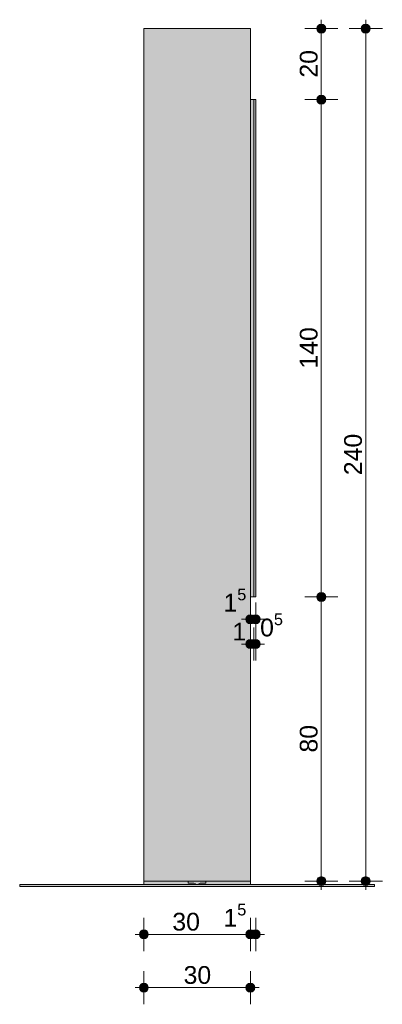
# Model space of a CAD drawing. Header units: millimetres. Extents: x 64850 to 1435566, y -594079 to 57306.
# Tile 121 of 121: x 1434544 to 1435566, y -594079 to -591307. Entities that reach past the tile are written whole.
import ezdxf

# ---------------------------------------------------------------- set-up
doc = ezdxf.new("R2010")
doc.units = ezdxf.units.MM
doc.header["$MEASUREMENT"] = 0
for name, color, linetype in [('Konstrukcja - Stropy', 7, 'Continuous'), ('Konstrukcja - Słupy', 7, 'Continuous'), ('Konstrukcja - Ściany zew', 7, 'Continuous'), ('Sytuacja - Teren', 7, 'Continuous'), ('Wnętrze - Umeblowanie', 7, 'Continuous'), ('Wymiarowanie - Ogólne', 7, 'Continuous')]:
    doc.layers.add(name, color=color, linetype=linetype)
for name, color, linetype, lineweight in [('Konstrukcja - Stropy_Nr_pióra__1', 7, 'Continuous', 13), ('Konstrukcja - Słupy_Nr_pióra__1', 7, 'Continuous', 13), ('Konstrukcja - Ściany zew_Nr_pióra__1', 7, 'Continuous', 13), ('Sytuacja - Teren_Nr_pióra__1', 7, 'Continuous', 13), ('Wnętrze - Umeblowanie_Nr_pióra__1', 7, 'Continuous', 13), ('Wymiarowanie - Ogólne_Nr_pióra__46', 5, 'Continuous', 15)]:
    doc.layers.add(name, color=color, linetype=linetype, lineweight=lineweight)
doc.layers.add('Wymiarowanie - Ogólne_Nr_pióra__45', color=7, linetype='Continuous', lineweight=15, true_color=0x40a5ff)
doc.layers.add('Wymiarowanie - Ogólne_Nr_pióra__85', color=7, linetype='Continuous', lineweight=13, true_color=0x80c2ff)
doc.styles.add('STYL_AUTOMATYCZNY_1', font='arial.ttf')
doc.dimstyles.new('STYL_AUTOMATYCZNY__1', dxfattribs={"dimtxt": 50, "dimasz": 47.5, "dimexe": 0.18, "dimexo": 0.0625, "dimgap": 0, "dimtad": 1, "dimtih": 1, "dimtoh": 1, "dimdec": 0, "dimlfac": 0.1, "dimzin": 0, "dimdsep": 46, "dimtxsty": 'STYL_AUTOMATYCZNY_1', "dimblk": 'ARROWHEAD_11', "dimblk1": 'ARROWHEAD_11', "dimblk2": 'ARROWHEAD_11', "dimcen": 0.09, "dimse1": 1, "dimse2": 1, "dimclrd": 256, "dimclre": 256, "dimclrt": 5, "dimazin": 0, "dimtfac": 1, "dimtdec": 4, "dimtmove": 0, "dimatfit": 3, "dimfxl": 1, "dimtolj": 1, "dimtzin": 0, "dimarcsym": 0})
doc.dimstyles.new('STYL_AUTOMATYCZNY__2', dxfattribs={"dimtxt": 50, "dimasz": 47.5, "dimexe": 0.18, "dimexo": 0.0625, "dimgap": 0, "dimtad": 1, "dimdec": 0, "dimlfac": 0.1, "dimzin": 0, "dimdsep": 46, "dimtxsty": 'STYL_AUTOMATYCZNY_1', "dimblk": 'ARROWHEAD_11', "dimblk1": 'ARROWHEAD_11', "dimblk2": 'ARROWHEAD_11', "dimcen": 0.09, "dimse1": 1, "dimse2": 1, "dimclrd": 256, "dimclre": 256, "dimclrt": 5, "dimazin": 0, "dimtfac": 1, "dimtdec": 4, "dimtmove": 0, "dimatfit": 3, "dimfxl": 1, "dimtolj": 1, "dimtzin": 0, "dimarcsym": 0})

# ---------------------------------------------------------------- blocks, each defined once
blk = doc.blocks.new('ElemPrzekroju_30_2', base_point=(1486568, -593731.7))
at = {"layer": 'Konstrukcja - Słupy', "linetype": 'Continuous', "lineweight": 0, "true_color": 0x000000}
blk.add_hatch(color=18, dxfattribs=at).paths.add_polyline_path([(1434894.3, -593731.7), (1435194.3, -593731.7), (1435194.3, -591331.7), (1434894.3, -591331.7)])
at = {"layer": 'Konstrukcja - Słupy_Nr_pióra__1', "color": 7, "linetype": 'Continuous', "lineweight": 13}
for p, q in [((1434894.3, -591331.7), (1435194.3, -591331.7)), ((1434894.3, -593731.7), (1434894.3, -591331.7)), ((1435194.3, -593731.7), (1435194.3, -591331.7)), ((1434894.3, -593731.7), (1435194.3, -593731.7))]:
    blk.add_line(p, q, dxfattribs=at)
blk = doc.blocks.new('ElemPrzekroju_31_2', base_point=(1486568, -593731.7))
at = {"layer": 'Konstrukcja - Ściany zew', "linetype": 'Continuous', "lineweight": 0, "true_color": 0x000000}
blk.add_hatch(color=18, dxfattribs=at).paths.add_polyline_path([(1435204.3, -592931.7), (1435209.3, -592931.7), (1435209.3, -591531.7), (1435204.3, -591531.7)])
at = {"layer": 'Konstrukcja - Ściany zew_Nr_pióra__1', "color": 7, "linetype": 'Continuous', "lineweight": 13}
for p, q in [((1435204.3, -591531.7), (1435209.3, -591531.7)), ((1435204.3, -592931.7), (1435204.3, -591531.7)), ((1435209.3, -592931.7), (1435209.3, -591531.7)), ((1435204.3, -592931.7), (1435209.3, -592931.7))]:
    blk.add_line(p, q, dxfattribs=at)
blk = doc.blocks.new('ElemPrzekroju_32_2', base_point=(1486568, -593731.7))
at = {"layer": 'Konstrukcja - Ściany zew', "linetype": 'Continuous', "lineweight": 0, "true_color": 0x000000}
for points in [[(1435194.3, -591531.7), (1435194.3, -592931.7), (1435196.8, -592931.7), (1435196.8, -591531.7)], [(1435196.8, -591542.3), (1435194.3, -591545.8), (1435194.3, -592931.7), (1435196.8, -592931.7)]]:
    blk.add_hatch(color=18, dxfattribs=at).paths.add_polyline_path(points)
at = {"layer": 'Konstrukcja - Ściany zew_Nr_pióra__1', "color": 7, "linetype": 'Continuous', "lineweight": 13}
for p, q in [((1435194.3, -591531.7), (1435196.8, -591531.7)), ((1435196.8, -592931.7), (1435194.3, -592931.7))]:
    blk.add_line(p, q, dxfattribs=at)
blk = doc.blocks.new('ElemPrzekroju_33_2', base_point=(1486568, -593731.7))
at = {"layer": 'Konstrukcja - Ściany zew', "linetype": 'Continuous', "lineweight": 0, "true_color": 0x000000}
for points in [[(1435196.8, -592931.7), (1435197.5, -592931.7), (1435197.5, -591531.7), (1435196.8, -591531.7)], [(1435196.8, -592931.7), (1435197.5, -592931.7), (1435197.5, -591541.4), (1435196.8, -591542.3)], [(1435197.5, -592931.7), (1435198.7, -592931.7), (1435198.7, -591531.7), (1435197.5, -591531.7)], [(1435197.5, -592931.7), (1435198.7, -592931.7), (1435198.7, -591539.2), (1435197.5, -591541.4)], [(1435198.7, -592931.7), (1435200, -592931.7), (1435200, -591531.7), (1435198.7, -591531.7)], [(1435198.7, -592931.7), (1435200, -592931.7), (1435200, -591536.8), (1435198.7, -591539.2)], [(1435200, -592931.7), (1435201.1, -592931.7), (1435201.1, -591531.7), (1435200, -591531.7)], [(1435200, -592931.7), (1435201.1, -592931.7), (1435201.1, -591534.3), (1435200, -591536.8)], [(1435201.1, -592931.7), (1435202.1, -592931.7), (1435202.1, -591531.7), (1435201.1, -591531.7)], [(1435201.1, -591534.3), (1435201.1, -592931.7), (1435202.1, -592931.7), (1435202.1, -591531.7)], [(1435202.1, -591531.7), (1435202.1, -592931.7), (1435203, -592931.7), (1435203, -591531.7)], [(1435202.1, -591531.7), (1435202.1, -592931.7), (1435203, -592931.7), (1435203, -591531.7)], [(1435203, -592931.7), (1435203.6, -592931.7), (1435203.6, -591531.7), (1435203, -591531.7)], [(1435203, -592931.7), (1435203.6, -592931.7), (1435203.6, -591531.7), (1435203, -591531.7)], [(1435203.6, -592931.7), (1435204.1, -592931.7), (1435204.1, -591531.7), (1435203.6, -591531.7)], [(1435203.6, -592931.7), (1435204.1, -592931.7), (1435204.1, -591531.7), (1435203.6, -591531.7)], [(1435204.1, -592931.7), (1435204.3, -592931.7), (1435204.3, -591531.7), (1435204.1, -591531.7)], [(1435204.1, -592931.7), (1435204.3, -592931.7), (1435204.3, -591531.7), (1435204.1, -591531.7)]]:
    blk.add_hatch(color=18, dxfattribs=at).paths.add_polyline_path(points)
at = {"layer": 'Konstrukcja - Ściany zew_Nr_pióra__1', "color": 7, "linetype": 'Continuous', "lineweight": 13}
for p, q in [((1435196.8, -591531.7), (1435197.5, -591531.7)), ((1435197.5, -591531.7), (1435198.7, -591531.7)), ((1435198.7, -591531.7), (1435200, -591531.7)), ((1435200, -591531.7), (1435201.1, -591531.7)), ((1435201.1, -591531.7), (1435202.1, -591531.7)), ((1435202.1, -591531.7), (1435203, -591531.7)), ((1435203, -591531.7), (1435203.6, -591531.7)), ((1435203.6, -591531.7), (1435204.1, -591531.7)), ((1435204.1, -591531.7), (1435204.3, -591531.7)), ((1435197.5, -592931.7), (1435196.8, -592931.7)), ((1435198.7, -592931.7), (1435197.5, -592931.7)), ((1435200, -592931.7), (1435198.7, -592931.7)), ((1435201.1, -592931.7), (1435200, -592931.7)), ((1435202.1, -592931.7), (1435201.1, -592931.7)), ((1435203, -592931.7), (1435202.1, -592931.7)), ((1435203.6, -592931.7), (1435203, -592931.7)), ((1435204.1, -592931.7), (1435203.6, -592931.7)), ((1435204.3, -592931.7), (1435204.1, -592931.7))]:
    blk.add_line(p, q, dxfattribs=at)
blk = doc.blocks.new('ElemPrzekroju_34_2', base_point=(1486568, -593731.7))
at = {"layer": 'Sytuacja - Teren', "linetype": 'Continuous', "lineweight": 0, "true_color": 0x000000}
blk.add_hatch(color=18, dxfattribs=at).paths.add_polyline_path([(1434544.3, -593746.7), (1435544.3, -593746.7), (1435544.3, -593741.7), (1434544.3, -593741.7)])
at = {"layer": 'Sytuacja - Teren_Nr_pióra__1', "color": 7, "linetype": 'Continuous', "lineweight": 13}
for p, q in [((1434544.3, -593741.7), (1435544.3, -593741.7)), ((1434544.3, -593741.7), (1434544.3, -593746.7)), ((1434544.3, -593746.7), (1435544.3, -593746.7)), ((1435544.3, -593741.7), (1435544.3, -593746.7))]:
    blk.add_line(p, q, dxfattribs=at)
blk = doc.blocks.new('ElemPrzekroju_35_2', base_point=(1486568, -593731.7))
at = {"layer": 'Konstrukcja - Stropy', "linetype": 'Continuous', "lineweight": 0, "true_color": 0x000000}
for points in [[(1434894.3, -593741.7), (1435040.5, -593741.7), (1435039.5, -593739.4), (1435035.3, -593737.7), (1435019.3, -593737.7), (1435019.3, -593731.7), (1434894.3, -593731.7)], [(1434894.3, -593741.7), (1435040.5, -593741.7), (1435039.5, -593739.4), (1435035.3, -593737.7), (1435019.3, -593737.7), (1435019.3, -593731.7), (1434894.3, -593731.7)], [(1435049.1, -593739.4), (1435048.1, -593741.7), (1435194.3, -593741.7), (1435194.3, -593731.7), (1435069.3, -593731.7), (1435069.3, -593737.7), (1435053.3, -593737.7)], [(1435049.1, -593739.4), (1435048.1, -593741.7), (1435187.2, -593741.7), (1435194.3, -593731.7), (1435069.3, -593731.7), (1435069.3, -593737.7), (1435053.3, -593737.7)]]:
    blk.add_hatch(color=18, dxfattribs=at).paths.add_polyline_path(points)
at = {"layer": 'Konstrukcja - Stropy_Nr_pióra__1', "color": 7, "linetype": 'Continuous', "lineweight": 13}
for p, q in [((1434894.3, -593741.7), (1434894.3, -593731.7)), ((1435194.3, -593741.7), (1435194.3, -593731.7))]:
    blk.add_line(p, q, dxfattribs=at)
blk = doc.blocks.new('ElemPrzekroju_36_2', base_point=(1486568, -593731.7))
at = {"layer": 'Wnętrze - Umeblowanie', "linetype": 'Continuous', "lineweight": 0, "true_color": 0x000000}
blk.add_hatch(color=18, dxfattribs=at).paths.add_polyline_path([(1435019.3, -593731.7), (1435019.3, -593737.7), (1435035.3, -593737.7), (1435039.5, -593739.4), (1435040.5, -593741.7), (1435048.1, -593741.7), (1435049.1, -593739.4), (1435053.3, -593737.7), (1435069.3, -593737.7), (1435069.3, -593731.7)])
blk.add_hatch(color=18, dxfattribs=at).paths.add_polyline_path([(1435019.3, -593731.7), (1435019.3, -593737.7), (1435035.3, -593737.7), (1435039.5, -593739.4), (1435040.5, -593741.7), (1435048.1, -593741.7), (1435049.1, -593739.4), (1435053.3, -593737.7), (1435069.3, -593737.7), (1435069.3, -593731.7)])
at = {"layer": 'Wnętrze - Umeblowanie_Nr_pióra__1', "color": 7, "linetype": 'Continuous', "lineweight": 13}
for p, q in [((1435019.3, -593731.7), (1435019.3, -593737.7)), ((1435069.3, -593737.7), (1435069.3, -593731.7)), ((1435019.3, -593737.7), (1435035.3, -593737.7)), ((1435035.3, -593737.7), (1435039.5, -593739.4)), ((1435039.5, -593739.4), (1435040.5, -593741.7)), ((1435048.1, -593741.7), (1435049.1, -593739.4)), ((1435049.1, -593739.4), (1435053.3, -593737.7)), ((1435053.3, -593737.7), (1435069.3, -593737.7))]:
    blk.add_line(p, q, dxfattribs=at)
blk = doc.blocks.new('*D89', base_point=(1486568, -593731.7))
at = {"layer": 'Wymiarowanie - Ogólne_Nr_pióra__45', "linetype": 'Continuous', "lineweight": 15, "true_color": 0x40a5ff}
for points in [[(1434881.8, -593881.7), (1434882.8, -593886.5), (1434885.5, -593890.5), (1434889.5, -593893.2), (1434894.3, -593894.2), (1434899.1, -593893.2), (1434903.1, -593890.5), (1434905.8, -593886.5), (1434906.8, -593881.7), (1434905.8, -593876.9), (1434903.1, -593872.9), (1434899.1, -593870.1), (1434894.3, -593869.2), (1434889.5, -593870.1), (1434885.5, -593872.9), (1434882.8, -593876.9)], [(1435181.8, -593881.7), (1435182.8, -593886.5), (1435185.5, -593890.5), (1435189.5, -593893.2), (1435194.3, -593894.2), (1435199.1, -593893.2), (1435203.1, -593890.5), (1435205.8, -593886.5), (1435206.8, -593881.7), (1435205.8, -593876.9), (1435203.1, -593872.9), (1435199.1, -593870.1), (1435194.3, -593869.2), (1435189.5, -593870.1), (1435185.5, -593872.9), (1435182.8, -593876.9)]]:
    blk.add_hatch(color=161, dxfattribs=at).paths.add_polyline_path(points)
at = {"layer": 'Wymiarowanie - Ogólne_Nr_pióra__45', "color": 161, "linetype": 'Continuous', "lineweight": 15, "true_color": 0x40a5ff}
for centre in [(1434894.3, -593881.7), (1435194.3, -593881.7)]:
    blk.add_circle(centre, 12.5, dxfattribs=at)
at = {"layer": 'Wymiarowanie - Ogólne_Nr_pióra__85', "color": 151, "linetype": 'Continuous', "lineweight": 13, "true_color": 0x80c2ff}
for p, q in [((1434894.3, -593869.2), (1434894.3, -593834.8)), ((1435194.3, -593869.2), (1435194.3, -593834.8)), ((1434869.3, -593881.7), (1434881.8, -593881.7)), ((1434894.3, -593928.6), (1434894.3, -593894.2)), ((1434906.8, -593881.7), (1435181.8, -593881.7)), ((1435194.3, -593928.6), (1435194.3, -593894.2))]:
    blk.add_line(p, q, dxfattribs=at)
at = {"layer": 'Wymiarowanie - Ogólne_Nr_pióra__46', "color": 5, "lineweight": 15, "char_height": 50, "attachment_point": 7, "style": 'STYL_AUTOMATYCZNY_1'}
for s, insert in [('\\A1;{\\pql;\\fArial|b0|i0|c238|p0;\\W1.000000;1\\fArial|b0|i0|c238|p0;\\W1.000000;\\A1{\\H.66x;\\S5^  ;}}', (1435118.5, -593874.5)), ('\\A1;{\\pql;\\fArial|b0|i0|c238|p0;\\W1.000000;30}', (1434974.5, -593871.7))]:
    blk.add_mtext(s, dxfattribs=dict(at, insert=insert))
blk = doc.blocks.new('ARROWHEAD_11')
at = {"color": 0, "linetype": 'Continuous', "lineweight": 0}
blk.add_line((0, 0), (-1, 0), dxfattribs=at)
at = {"color": 0, "linetype": 'Continuous', "lineweight": 0, "const_width": 0.25, "flags": 128}
blk.add_lwpolyline([(-0.125, 0, 1), (0.125, 0, 1)], format="xyb", close=True, dxfattribs=at)
blk = doc.blocks.new('*D90', base_point=(1486568, -593731.7))
at = {"layer": 'Wymiarowanie - Ogólne_Nr_pióra__45', "linetype": 'Continuous', "lineweight": 15, "true_color": 0x40a5ff}
for points in [[(1435181.8, -593881.7), (1435182.8, -593886.5), (1435185.5, -593890.5), (1435189.5, -593893.2), (1435194.3, -593894.2), (1435199.1, -593893.2), (1435203.1, -593890.5), (1435205.8, -593886.5), (1435206.8, -593881.7), (1435205.8, -593876.9), (1435203.1, -593872.9), (1435199.1, -593870.1), (1435194.3, -593869.2), (1435189.5, -593870.1), (1435185.5, -593872.9), (1435182.8, -593876.9)], [(1435196.8, -593881.7), (1435197.8, -593886.5), (1435200.5, -593890.5), (1435204.5, -593893.2), (1435209.3, -593894.2), (1435214.1, -593893.2), (1435218.1, -593890.5), (1435220.8, -593886.5), (1435221.8, -593881.7), (1435220.8, -593876.9), (1435218.1, -593872.9), (1435214.1, -593870.1), (1435209.3, -593869.2), (1435204.5, -593870.1), (1435200.5, -593872.9), (1435197.8, -593876.9)]]:
    blk.add_hatch(color=161, dxfattribs=at).paths.add_polyline_path(points)
at = {"layer": 'Wymiarowanie - Ogólne_Nr_pióra__45', "color": 161, "linetype": 'Continuous', "lineweight": 15, "true_color": 0x40a5ff}
for centre in [(1435194.3, -593881.7), (1435209.3, -593881.7)]:
    blk.add_circle(centre, 12.5, dxfattribs=at)
at = {"layer": 'Wymiarowanie - Ogólne_Nr_pióra__85', "color": 151, "linetype": 'Continuous', "lineweight": 13, "true_color": 0x80c2ff}
for p, q in [((1435194.3, -593869.2), (1435194.3, -593834.8)), ((1435209.3, -593869.2), (1435209.3, -593834.8)), ((1435194.3, -593881.7), (1435209.3, -593881.7)), ((1435194.3, -593928.6), (1435194.3, -593894.2)), ((1435209.3, -593928.6), (1435209.3, -593894.2)), ((1435221.8, -593881.7), (1435234.3, -593881.7))]:
    blk.add_line(p, q, dxfattribs=at)
blk = doc.blocks.new('*D91', base_point=(1486568, -593731.7))
at = {"layer": 'Wymiarowanie - Ogólne_Nr_pióra__45', "linetype": 'Continuous', "lineweight": 15, "true_color": 0x40a5ff}
for points in [[(1434881.8, -594031.7), (1434882.8, -594036.5), (1434885.5, -594040.5), (1434889.5, -594043.2), (1434894.3, -594044.2), (1434899.1, -594043.2), (1434903.1, -594040.5), (1434905.8, -594036.5), (1434906.8, -594031.7), (1434905.8, -594026.9), (1434903.1, -594022.9), (1434899.1, -594020.1), (1434894.3, -594019.2), (1434889.5, -594020.1), (1434885.5, -594022.9), (1434882.8, -594026.9)], [(1435181.8, -594031.7), (1435182.8, -594036.5), (1435185.5, -594040.5), (1435189.5, -594043.2), (1435194.3, -594044.2), (1435199.1, -594043.2), (1435203.1, -594040.5), (1435205.8, -594036.5), (1435206.8, -594031.7), (1435205.8, -594026.9), (1435203.1, -594022.9), (1435199.1, -594020.1), (1435194.3, -594019.2), (1435189.5, -594020.1), (1435185.5, -594022.9), (1435182.8, -594026.9)]]:
    blk.add_hatch(color=161, dxfattribs=at).paths.add_polyline_path(points)
at = {"layer": 'Wymiarowanie - Ogólne_Nr_pióra__45', "color": 161, "linetype": 'Continuous', "lineweight": 15, "true_color": 0x40a5ff}
for centre in [(1434894.3, -594031.7), (1435194.3, -594031.7)]:
    blk.add_circle(centre, 12.5, dxfattribs=at)
at = {"layer": 'Wymiarowanie - Ogólne_Nr_pióra__85', "color": 151, "linetype": 'Continuous', "lineweight": 13, "true_color": 0x80c2ff}
for p, q in [((1434894.3, -594019.2), (1434894.3, -593984.8)), ((1435194.3, -594019.2), (1435194.3, -593984.8)), ((1434869.3, -594031.7), (1434881.8, -594031.7)), ((1434906.8, -594031.7), (1435181.8, -594031.7)), ((1435206.8, -594031.7), (1435219.3, -594031.7)), ((1434894.3, -594078.6), (1434894.3, -594044.2)), ((1435194.3, -594078.6), (1435194.3, -594044.2))]:
    blk.add_line(p, q, dxfattribs=at)
at = {"layer": 'Wymiarowanie - Ogólne_Nr_pióra__46', "color": 5, "lineweight": 15, "insert": (1435006.2, -594021.7), "char_height": 50, "attachment_point": 7, "style": 'STYL_AUTOMATYCZNY_1'}
blk.add_mtext('\\A1;{\\pql;\\fArial|b0|i0|c238|p0;\\W1.000000;30}', dxfattribs=at)
blk = doc.blocks.new('*D92', base_point=(1486568, -593731.7))
at = {"layer": 'Wymiarowanie - Ogólne_Nr_pióra__45', "linetype": 'Continuous', "lineweight": 15, "true_color": 0x40a5ff}
for points in [[(1435381.8, -592931.7), (1435382.8, -592936.5), (1435385.5, -592940.5), (1435389.5, -592943.2), (1435394.3, -592944.2), (1435399.1, -592943.2), (1435403.1, -592940.5), (1435405.8, -592936.5), (1435406.8, -592931.7), (1435405.8, -592926.9), (1435403.1, -592922.9), (1435399.1, -592920.1), (1435394.3, -592919.2), (1435389.5, -592920.1), (1435385.5, -592922.9), (1435382.8, -592926.9)], [(1435381.8, -593731.7), (1435382.8, -593736.5), (1435385.5, -593740.5), (1435389.5, -593743.2), (1435394.3, -593744.2), (1435399.1, -593743.2), (1435403.1, -593740.5), (1435405.8, -593736.5), (1435406.8, -593731.7), (1435405.8, -593726.9), (1435403.1, -593722.9), (1435399.1, -593720.1), (1435394.3, -593719.2), (1435389.5, -593720.1), (1435385.5, -593722.9), (1435382.8, -593726.9)]]:
    blk.add_hatch(color=161, dxfattribs=at).paths.add_polyline_path(points)
at = {"layer": 'Wymiarowanie - Ogólne_Nr_pióra__45', "color": 161, "linetype": 'Continuous', "lineweight": 15, "true_color": 0x40a5ff}
for centre in [(1435394.3, -592931.7), (1435394.3, -593731.7)]:
    blk.add_circle(centre, 12.5, dxfattribs=at)
at = {"layer": 'Wymiarowanie - Ogólne_Nr_pióra__85', "color": 151, "linetype": 'Continuous', "lineweight": 13, "true_color": 0x80c2ff}
for p, q in [((1435381.8, -592931.7), (1435347.4, -592931.7)), ((1435441.2, -592931.7), (1435406.8, -592931.7)), ((1435394.3, -593719.2), (1435394.3, -592944.2)), ((1435381.8, -593731.7), (1435347.4, -593731.7)), ((1435441.2, -593731.7), (1435406.8, -593731.7)), ((1435394.3, -593756.7), (1435394.3, -593744.2))]:
    blk.add_line(p, q, dxfattribs=at)
at = {"layer": 'Wymiarowanie - Ogólne_Nr_pióra__46', "color": 5, "lineweight": 15, "insert": (1435384.3, -593369.8), "char_height": 50, "attachment_point": 7, "rotation": 90, "style": 'STYL_AUTOMATYCZNY_1'}
blk.add_mtext('\\A1;{\\pql;\\fArial|b0|i0|c238|p0;\\W1.000000;80}', dxfattribs=at)
blk = doc.blocks.new('*D93', base_point=(1486568, -593731.7))
at = {"layer": 'Wymiarowanie - Ogólne_Nr_pióra__45', "linetype": 'Continuous', "lineweight": 15, "true_color": 0x40a5ff}
for points in [[(1435381.8, -591531.7), (1435382.8, -591536.5), (1435385.5, -591540.5), (1435389.5, -591543.2), (1435394.3, -591544.2), (1435399.1, -591543.2), (1435403.1, -591540.5), (1435405.8, -591536.5), (1435406.8, -591531.7), (1435405.8, -591526.9), (1435403.1, -591522.9), (1435399.1, -591520.1), (1435394.3, -591519.2), (1435389.5, -591520.1), (1435385.5, -591522.9), (1435382.8, -591526.9)], [(1435381.8, -592931.7), (1435382.8, -592936.5), (1435385.5, -592940.5), (1435389.5, -592943.2), (1435394.3, -592944.2), (1435399.1, -592943.2), (1435403.1, -592940.5), (1435405.8, -592936.5), (1435406.8, -592931.7), (1435405.8, -592926.9), (1435403.1, -592922.9), (1435399.1, -592920.1), (1435394.3, -592919.2), (1435389.5, -592920.1), (1435385.5, -592922.9), (1435382.8, -592926.9)]]:
    blk.add_hatch(color=161, dxfattribs=at).paths.add_polyline_path(points)
at = {"layer": 'Wymiarowanie - Ogólne_Nr_pióra__45', "color": 161, "linetype": 'Continuous', "lineweight": 15, "true_color": 0x40a5ff}
for centre in [(1435394.3, -591531.7), (1435394.3, -592931.7)]:
    blk.add_circle(centre, 12.5, dxfattribs=at)
at = {"layer": 'Wymiarowanie - Ogólne_Nr_pióra__85', "color": 151, "linetype": 'Continuous', "lineweight": 13, "true_color": 0x80c2ff}
for p, q in [((1435381.8, -591531.7), (1435347.4, -591531.7)), ((1435394.3, -592919.2), (1435394.3, -591544.2)), ((1435441.2, -591531.7), (1435406.8, -591531.7)), ((1435381.8, -592931.7), (1435347.4, -592931.7)), ((1435441.2, -592931.7), (1435406.8, -592931.7))]:
    blk.add_line(p, q, dxfattribs=at)
at = {"layer": 'Wymiarowanie - Ogólne_Nr_pióra__46', "color": 5, "lineweight": 15, "insert": (1435384.3, -592288.9), "char_height": 50, "attachment_point": 7, "rotation": 90, "style": 'STYL_AUTOMATYCZNY_1'}
blk.add_mtext('\\A1;{\\pql;\\fArial|b0|i0|c238|p0;\\W1.000000;140}', dxfattribs=at)
blk = doc.blocks.new('*D94', base_point=(1486568, -593731.7))
at = {"layer": 'Wymiarowanie - Ogólne_Nr_pióra__45', "linetype": 'Continuous', "lineweight": 15, "true_color": 0x40a5ff}
for points in [[(1435381.8, -591331.7), (1435382.8, -591336.5), (1435385.5, -591340.5), (1435389.5, -591343.2), (1435394.3, -591344.2), (1435399.1, -591343.2), (1435403.1, -591340.5), (1435405.8, -591336.5), (1435406.8, -591331.7), (1435405.8, -591326.9), (1435403.1, -591322.9), (1435399.1, -591320.1), (1435394.3, -591319.2), (1435389.5, -591320.1), (1435385.5, -591322.9), (1435382.8, -591326.9)], [(1435381.8, -591531.7), (1435382.8, -591536.5), (1435385.5, -591540.5), (1435389.5, -591543.2), (1435394.3, -591544.2), (1435399.1, -591543.2), (1435403.1, -591540.5), (1435405.8, -591536.5), (1435406.8, -591531.7), (1435405.8, -591526.9), (1435403.1, -591522.9), (1435399.1, -591520.1), (1435394.3, -591519.2), (1435389.5, -591520.1), (1435385.5, -591522.9), (1435382.8, -591526.9)]]:
    blk.add_hatch(color=161, dxfattribs=at).paths.add_polyline_path(points)
at = {"layer": 'Wymiarowanie - Ogólne_Nr_pióra__45', "color": 161, "linetype": 'Continuous', "lineweight": 15, "true_color": 0x40a5ff}
for centre in [(1435394.3, -591331.7), (1435394.3, -591531.7)]:
    blk.add_circle(centre, 12.5, dxfattribs=at)
at = {"layer": 'Wymiarowanie - Ogólne_Nr_pióra__85', "color": 151, "linetype": 'Continuous', "lineweight": 13, "true_color": 0x80c2ff}
for p, q in [((1435394.3, -591319.2), (1435394.3, -591306.7)), ((1435381.8, -591331.7), (1435347.4, -591331.7)), ((1435394.3, -591519.2), (1435394.3, -591344.2)), ((1435441.2, -591331.7), (1435406.8, -591331.7)), ((1435381.8, -591531.7), (1435347.4, -591531.7)), ((1435441.2, -591531.7), (1435406.8, -591531.7))]:
    blk.add_line(p, q, dxfattribs=at)
at = {"layer": 'Wymiarowanie - Ogólne_Nr_pióra__46', "color": 5, "lineweight": 15, "insert": (1435384.3, -591469.8), "char_height": 50, "attachment_point": 7, "rotation": 90, "style": 'STYL_AUTOMATYCZNY_1'}
blk.add_mtext('\\A1;{\\pql;\\fArial|b0|i0|c238|p0;\\W1.000000;20}', dxfattribs=at)
blk = doc.blocks.new('*D95', base_point=(1486568, -593731.7))
at = {"layer": 'Wymiarowanie - Ogólne_Nr_pióra__45', "linetype": 'Continuous', "lineweight": 15, "true_color": 0x40a5ff}
for points in [[(1435506.8, -591331.7), (1435507.8, -591336.5), (1435510.5, -591340.5), (1435514.5, -591343.2), (1435519.3, -591344.2), (1435524.1, -591343.2), (1435528.1, -591340.5), (1435530.8, -591336.5), (1435531.8, -591331.7), (1435530.8, -591326.9), (1435528.1, -591322.9), (1435524.1, -591320.1), (1435519.3, -591319.2), (1435514.5, -591320.1), (1435510.5, -591322.9), (1435507.8, -591326.9)], [(1435506.8, -593731.7), (1435507.8, -593736.5), (1435510.5, -593740.5), (1435514.5, -593743.2), (1435519.3, -593744.2), (1435524.1, -593743.2), (1435528.1, -593740.5), (1435530.8, -593736.5), (1435531.8, -593731.7), (1435530.8, -593726.9), (1435528.1, -593722.9), (1435524.1, -593720.1), (1435519.3, -593719.2), (1435514.5, -593720.1), (1435510.5, -593722.9), (1435507.8, -593726.9)]]:
    blk.add_hatch(color=161, dxfattribs=at).paths.add_polyline_path(points)
at = {"layer": 'Wymiarowanie - Ogólne_Nr_pióra__45', "color": 161, "linetype": 'Continuous', "lineweight": 15, "true_color": 0x40a5ff}
for centre in [(1435519.3, -591331.7), (1435519.3, -593731.7)]:
    blk.add_circle(centre, 12.5, dxfattribs=at)
at = {"layer": 'Wymiarowanie - Ogólne_Nr_pióra__85', "color": 151, "linetype": 'Continuous', "lineweight": 13, "true_color": 0x80c2ff}
for p, q in [((1435519.3, -591319.2), (1435519.3, -591306.7)), ((1435506.8, -591331.7), (1435472.4, -591331.7)), ((1435519.3, -593719.2), (1435519.3, -591344.2)), ((1435566.2, -591331.7), (1435531.8, -591331.7)), ((1435506.8, -593731.7), (1435472.4, -593731.7)), ((1435566.2, -593731.7), (1435531.8, -593731.7)), ((1435519.3, -593756.7), (1435519.3, -593744.2))]:
    blk.add_line(p, q, dxfattribs=at)
at = {"layer": 'Wymiarowanie - Ogólne_Nr_pióra__46', "color": 5, "lineweight": 15, "insert": (1435509.3, -592588.9), "char_height": 50, "attachment_point": 7, "rotation": 90, "style": 'STYL_AUTOMATYCZNY_1'}
blk.add_mtext('\\A1;{\\pql;\\fArial|b0|i0|c238|p0;\\W1.000000;240}', dxfattribs=at)
blk = doc.blocks.new('*D96', base_point=(1486568, -593731.7))
at = {"layer": 'Wymiarowanie - Ogólne_Nr_pióra__45', "linetype": 'Continuous', "lineweight": 15, "true_color": 0x40a5ff}
for points in [[(1435181.8, -592994.6), (1435182.8, -592999.4), (1435185.5, -593003.4), (1435189.5, -593006.1), (1435194.3, -593007.1), (1435199.1, -593006.1), (1435203.1, -593003.4), (1435205.8, -592999.4), (1435206.8, -592994.6), (1435205.8, -592989.8), (1435203.1, -592985.7), (1435199.1, -592983), (1435194.3, -592982.1), (1435189.5, -592983), (1435185.5, -592985.7), (1435182.8, -592989.8)], [(1435196.8, -592994.6), (1435197.8, -592999.4), (1435200.5, -593003.4), (1435204.5, -593006.1), (1435209.3, -593007.1), (1435214.1, -593006.1), (1435218.1, -593003.4), (1435220.8, -592999.4), (1435221.8, -592994.6), (1435220.8, -592989.8), (1435218.1, -592985.7), (1435214.1, -592983), (1435209.3, -592982.1), (1435204.5, -592983), (1435200.5, -592985.7), (1435197.8, -592989.8)]]:
    blk.add_hatch(color=161, dxfattribs=at).paths.add_polyline_path(points)
at = {"layer": 'Wymiarowanie - Ogólne_Nr_pióra__45', "color": 161, "linetype": 'Continuous', "lineweight": 15, "true_color": 0x40a5ff}
for centre in [(1435194.3, -592994.6), (1435209.3, -592994.6)]:
    blk.add_circle(centre, 12.5, dxfattribs=at)
at = {"layer": 'Wymiarowanie - Ogólne_Nr_pióra__85', "color": 151, "linetype": 'Continuous', "lineweight": 13, "true_color": 0x80c2ff}
for p, q in [((1435194.3, -592982.1), (1435194.3, -592947.7)), ((1435209.3, -592982.1), (1435209.3, -592947.7)), ((1435169.3, -592994.6), (1435181.8, -592994.6)), ((1435194.3, -592994.6), (1435209.3, -592994.6)), ((1435194.3, -593041.5), (1435194.3, -593007.1)), ((1435209.3, -593041.5), (1435209.3, -593007.1)), ((1435221.8, -592994.6), (1435234.3, -592994.6))]:
    blk.add_line(p, q, dxfattribs=at)
at = {"layer": 'Wymiarowanie - Ogólne_Nr_pióra__46', "color": 5, "lineweight": 15, "insert": (1435118.5, -592987.4), "char_height": 50, "attachment_point": 7, "style": 'STYL_AUTOMATYCZNY_1'}
blk.add_mtext('\\A1;{\\pql;\\fArial|b0|i0|c238|p0;\\W1.000000;1\\fArial|b0|i0|c238|p0;\\W1.000000;\\A1{\\H.66x;\\S5^  ;}}', dxfattribs=at)
blk = doc.blocks.new('*D97', base_point=(1486568, -593731.7))
at = {"layer": 'Wymiarowanie - Ogólne_Nr_pióra__45', "linetype": 'Continuous', "lineweight": 15, "true_color": 0x40a5ff}
for points in [[(1435181.8, -593064.3), (1435182.8, -593069), (1435185.5, -593073.1), (1435189.5, -593075.8), (1435194.3, -593076.8), (1435199.1, -593075.8), (1435203.1, -593073.1), (1435205.8, -593069), (1435206.8, -593064.3), (1435205.8, -593059.5), (1435203.1, -593055.4), (1435199.1, -593052.7), (1435194.3, -593051.8), (1435189.5, -593052.7), (1435185.5, -593055.4), (1435182.8, -593059.5)], [(1435191.8, -593064.3), (1435192.8, -593069), (1435195.5, -593073.1), (1435199.5, -593075.8), (1435204.3, -593076.8), (1435209.1, -593075.8), (1435213.1, -593073.1), (1435215.8, -593069), (1435216.8, -593064.3), (1435215.8, -593059.5), (1435213.1, -593055.4), (1435209.1, -593052.7), (1435204.3, -593051.8), (1435199.5, -593052.7), (1435195.5, -593055.4), (1435192.8, -593059.5)], [(1435196.8, -593064.3), (1435197.8, -593069), (1435200.5, -593073.1), (1435204.5, -593075.8), (1435209.3, -593076.8), (1435214.1, -593075.8), (1435218.1, -593073.1), (1435220.8, -593069), (1435221.8, -593064.3), (1435220.8, -593059.5), (1435218.1, -593055.4), (1435214.1, -593052.7), (1435209.3, -593051.8), (1435204.5, -593052.7), (1435200.5, -593055.4), (1435197.8, -593059.5)]]:
    blk.add_hatch(color=161, dxfattribs=at).paths.add_polyline_path(points)
at = {"layer": 'Wymiarowanie - Ogólne_Nr_pióra__45', "color": 161, "linetype": 'Continuous', "lineweight": 15, "true_color": 0x40a5ff}
for centre in [(1435194.3, -593064.3), (1435204.3, -593064.3)]:
    blk.add_circle(centre, 12.5, dxfattribs=at)
at = {"layer": 'Wymiarowanie - Ogólne_Nr_pióra__85', "color": 151, "linetype": 'Continuous', "lineweight": 13, "true_color": 0x80c2ff}
for p, q in [((1435194.3, -593051.8), (1435194.3, -593017.4)), ((1435204.3, -593051.8), (1435204.3, -593017.4)), ((1435169.3, -593064.3), (1435181.8, -593064.3)), ((1435194.3, -593064.3), (1435194.3, -593064.3)), ((1435194.3, -593111.1), (1435194.3, -593076.8)), ((1435204.3, -593111.1), (1435204.3, -593076.8))]:
    blk.add_line(p, q, dxfattribs=at)
at = {"layer": 'Wymiarowanie - Ogólne_Nr_pióra__46', "color": 5, "lineweight": 15, "insert": (1435143.7, -593054.3), "char_height": 50, "attachment_point": 7, "style": 'STYL_AUTOMATYCZNY_1'}
blk.add_mtext('\\A1;{\\pql;\\fArial|b0|i0|c238|p0;\\W1.000000;1}', dxfattribs=at)
blk = doc.blocks.new('*D98', base_point=(1486568, -593731.7))
at = {"layer": 'Wymiarowanie - Ogólne_Nr_pióra__45', "linetype": 'Continuous', "lineweight": 15, "true_color": 0x40a5ff}
for points in [[(1435181.8, -593064.3), (1435182.8, -593069), (1435185.5, -593073.1), (1435189.5, -593075.8), (1435194.3, -593076.8), (1435199.1, -593075.8), (1435203.1, -593073.1), (1435205.8, -593069), (1435206.8, -593064.3), (1435205.8, -593059.5), (1435203.1, -593055.4), (1435199.1, -593052.7), (1435194.3, -593051.8), (1435189.5, -593052.7), (1435185.5, -593055.4), (1435182.8, -593059.5)], [(1435191.8, -593064.3), (1435192.8, -593069), (1435195.5, -593073.1), (1435199.5, -593075.8), (1435204.3, -593076.8), (1435209.1, -593075.8), (1435213.1, -593073.1), (1435215.8, -593069), (1435216.8, -593064.3), (1435215.8, -593059.5), (1435213.1, -593055.4), (1435209.1, -593052.7), (1435204.3, -593051.8), (1435199.5, -593052.7), (1435195.5, -593055.4), (1435192.8, -593059.5)], [(1435196.8, -593064.3), (1435197.8, -593069), (1435200.5, -593073.1), (1435204.5, -593075.8), (1435209.3, -593076.8), (1435214.1, -593075.8), (1435218.1, -593073.1), (1435220.8, -593069), (1435221.8, -593064.3), (1435220.8, -593059.5), (1435218.1, -593055.4), (1435214.1, -593052.7), (1435209.3, -593051.8), (1435204.5, -593052.7), (1435200.5, -593055.4), (1435197.8, -593059.5)]]:
    blk.add_hatch(color=161, dxfattribs=at).paths.add_polyline_path(points)
at = {"layer": 'Wymiarowanie - Ogólne_Nr_pióra__45', "color": 161, "linetype": 'Continuous', "lineweight": 15, "true_color": 0x40a5ff}
for centre in [(1435204.3, -593064.3), (1435209.3, -593064.3)]:
    blk.add_circle(centre, 12.5, dxfattribs=at)
at = {"layer": 'Wymiarowanie - Ogólne_Nr_pióra__85', "color": 151, "linetype": 'Continuous', "lineweight": 13, "true_color": 0x80c2ff}
for p, q in [((1435209.3, -593051.8), (1435209.3, -593017.4)), ((1435204.3, -593064.3), (1435209.3, -593064.3)), ((1435221.8, -593064.3), (1435234.3, -593064.3)), ((1435209.3, -593111.1), (1435209.3, -593076.8))]:
    blk.add_line(p, q, dxfattribs=at)
at = {"layer": 'Wymiarowanie - Ogólne_Nr_pióra__46', "color": 5, "lineweight": 15, "insert": (1435221.8, -593057.4), "char_height": 50, "attachment_point": 7, "style": 'STYL_AUTOMATYCZNY_1'}
blk.add_mtext('\\A1;{\\pql;\\fArial|b0|i0|c238|p0;\\W1.000000;0\\fArial|b0|i0|c238|p0;\\W1.000000;\\A1{\\H.66x;\\S5^  ;}}', dxfattribs=at)

msp = doc.modelspace()

# ---------------------------------------------------------------- block references
at = {"layer": 'Konstrukcja - Stropy', "lineweight": 0}
msp.add_blockref('ElemPrzekroju_35_2', (1486568, -593731.7), dxfattribs=at)
at = {"layer": 'Konstrukcja - Słupy', "lineweight": 0}
msp.add_blockref('ElemPrzekroju_30_2', (1486568, -593731.7), dxfattribs=at)
at = {"layer": 'Konstrukcja - Ściany zew', "lineweight": 0}
for name in ['ElemPrzekroju_32_2', 'ElemPrzekroju_33_2', 'ElemPrzekroju_31_2']:
    msp.add_blockref(name, (1486568, -593731.7), dxfattribs=at)
at = {"layer": 'Sytuacja - Teren', "lineweight": 0}
msp.add_blockref('ElemPrzekroju_34_2', (1486568, -593731.7), dxfattribs=at)
at = {"layer": 'Wnętrze - Umeblowanie', "lineweight": 0}
msp.add_blockref('ElemPrzekroju_36_2', (1486568, -593731.7), dxfattribs=at)

# ---------------------------------------------------------------- dimensions: what is measured, and where the dimension line sits
at = {"layer": 'Wymiarowanie - Ogólne', "color": 151, "linetype": 'Continuous', "lineweight": 13, "true_color": 0x80c2ff}
for base, p1, p2, picture, middle in [((1435394.3, -591331.7), (1435209.3, -591531.7), (1435194.3, -591331.7), '*D94', (1435359.3, -591431.8)), ((1435519.3, -591331.7), (1435194.3, -593731.7), (1435194.3, -591331.7), '*D95', (1435484.3, -592533.7)), ((1435394.3, -591531.7), (1435204.3, -592931.7), (1435209.3, -591531.7), '*D93', (1435359.3, -592233.7)), ((1435394.3, -592931.7), (1435194.3, -593731.7), (1435204.3, -592931.7), '*D92', (1435359.3, -593331.8))]:
    dim = msp.add_linear_dim(base=base, p1=p1, p2=p2, angle=90, dimstyle='STYL_AUTOMATYCZNY__2', dxfattribs=at)
    dim.commit()
    dim.dimension.update_dxf_attribs({"geometry": picture, "text_midpoint": middle, "dimtype": 160, "text_rotation": 90})
for base, p1, p2, picture, middle in [((1435209.3008752, -592994.5870174), (1435194.3008752, -592931.6909547), (1435209.3008752, -592931.6909547), '*D96', (1435162.690426, -592959.5870173)), ((1435209.3008752, -593064.2628663), (1435204.3008752, -592931.6909547), (1435209.3008752, -592931.6909547), '*D98', (1435240.8266252, -593029.2628662)), ((1435204.3, -593064.3), (1435194.3, -592931.7), (1435204.3, -592931.7), '*D97', (1435162.7, -593029.3)), ((1435209.3008752, -593881.6909547), (1435194.3008752, -593731.6909547), (1435209.3008752, -592931.6909547), '*D90', (1435162.690426, -593846.6909546)), ((1435194.3, -593881.7), (1434894.3, -593731.7), (1435194.3, -593731.7), '*D89', (1435025.1, -593846.7)), ((1435194.3, -594031.7), (1434894.3, -593731.7), (1435194.3, -593731.7), '*D91', (1435044.2, -593996.7))]:
    dim = msp.add_linear_dim(base=base, p1=p1, p2=p2, dimstyle='STYL_AUTOMATYCZNY__1', dxfattribs=at)
    dim.commit()
    dim.dimension.update_dxf_attribs({"geometry": picture, "text_midpoint": middle, "dimtype": 160})

doc.saveas('drawing.dxf')
